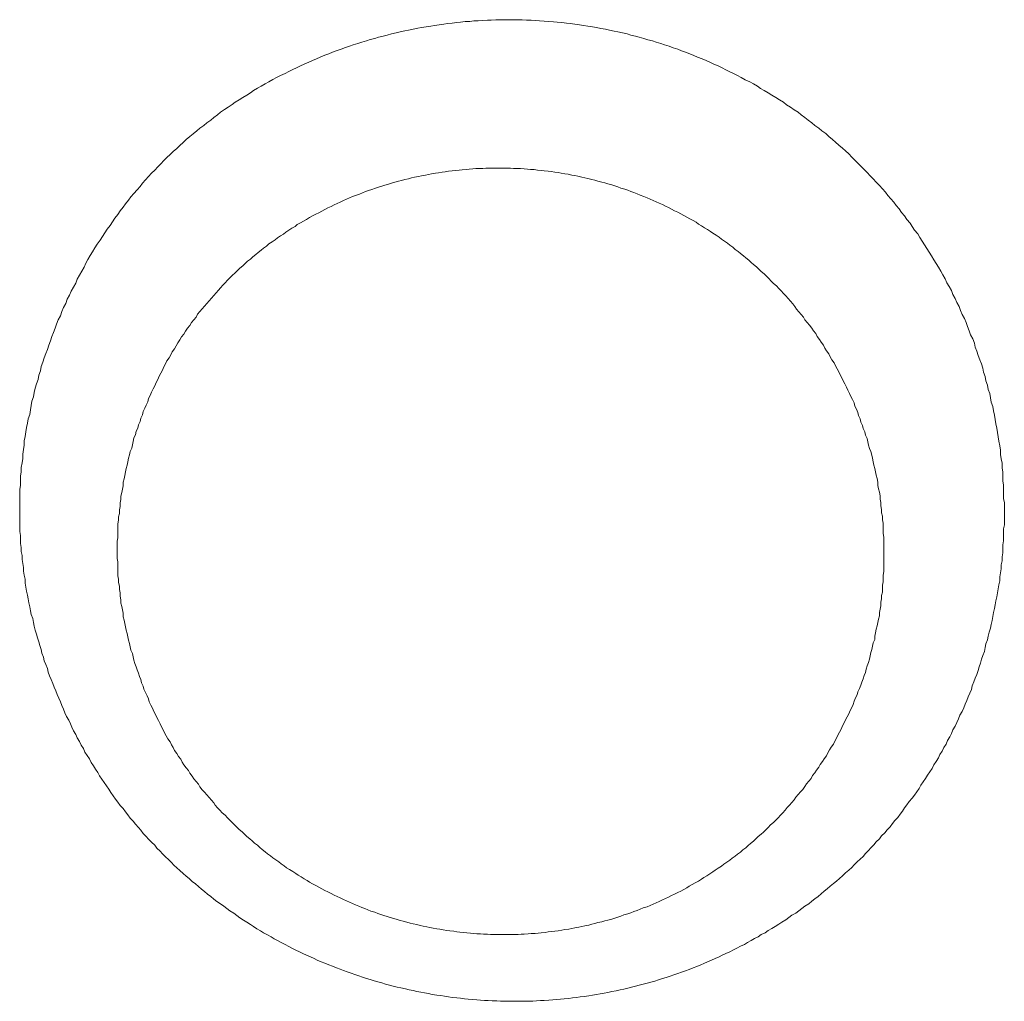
# Model space of a CAD drawing. Header units: millimetres. Extents: x -2274 to 12297, y -16157 to 26321.
# Tile 58 of 256: x -82.63 to -81.34, y -7059.74 to -7058.46. Entities that reach past the tile are written whole.
import ezdxf

# ---------------------------------------------------------------- set-up
doc = ezdxf.new("R2010")
doc.units = ezdxf.units.MM

msp = doc.modelspace()

# ---------------------------------------------------------------- linework, layer by layer
at = {"color": 253, "lineweight": 13}
for points in [[(-82.6273, -7059.0939, 0), (-82.6273, -7059.0881, 0), (-82.6273, -7059.0823, 0), (-82.6273, -7059.0765, 0), (-82.6273, -7059.0708, 0), (-82.6263, -7059.065, 0), (-82.6263, -7059.0592, 0), (-82.6263, -7059.0534, 0), (-82.6253, -7059.0477, 0), (-82.6253, -7059.0419, 0), (-82.6243, -7059.0361, 0), (-82.6233, -7059.0303, 0), (-82.6233, -7059.0245, 0), (-82.6223, -7059.0188, 0), (-82.6213, -7059.013, 0), (-82.6213, -7059.0072, 0), (-82.6203, -7059.0015, 0), (-82.6193, -7058.9957, 0), (-82.6183, -7058.99, 0), (-82.6173, -7058.9842, 0), (-82.6163, -7058.9785, 0), (-82.6143, -7058.9728, 0), (-82.6133, -7058.9671, 0), (-82.6123, -7058.9613, 0), (-82.6113, -7058.9556, 0), (-82.6093, -7058.9499, 0), (-82.6083, -7058.9443, 0), (-82.6073, -7058.9386, 0), (-82.6053, -7058.9329, 0), (-82.6033, -7058.9273, 0), (-82.6023, -7058.9216, 0), (-82.6003, -7058.916, 0), (-82.5993, -7058.9104, 0), (-82.5973, -7058.9048, 0), (-82.5953, -7058.8992, 0), (-82.5933, -7058.8936, 0), (-82.5913, -7058.8881, 0), (-82.5893, -7058.8825, 0), (-82.5873, -7058.877, 0), (-82.5853, -7058.8715, 0), (-82.5833, -7058.866, 0), (-82.5813, -7058.8605, 0), (-82.5793, -7058.8551, 0), (-82.5773, -7058.8497, 0), (-82.5743, -7058.8443, 0), (-82.5723, -7058.8389, 0), (-82.5703, -7058.8335, 0), (-82.5673, -7058.8281, 0), (-82.5653, -7058.8228, 0), (-82.5623, -7058.8175, 0), (-82.5603, -7058.8122, 0), (-82.5573, -7058.807, 0), (-82.5543, -7058.8017, 0), (-82.5523, -7058.7965, 0), (-82.5493, -7058.7913, 0), (-82.5463, -7058.7862, 0), (-82.5433, -7058.781, 0), (-82.5413, -7058.7759, 0), (-82.5383, -7058.7709, 0), (-82.5353, -7058.7658, 0), (-82.5323, -7058.7608, 0), (-82.5293, -7058.7558, 0), (-82.5263, -7058.7508, 0), (-82.5223, -7058.7459, 0), (-82.5193, -7058.741, 0), (-82.5163, -7058.7361, 0), (-82.5133, -7058.7313, 0), (-82.5093, -7058.7265, 0), (-82.5063, -7058.7217, 0), (-82.5033, -7058.717, 0), (-82.4993, -7058.7123, 0), (-82.4963, -7058.7076, 0), (-82.4923, -7058.7029, 0), (-82.4893, -7058.6983, 0), (-82.4853, -7058.6938, 0), (-82.4823, -7058.6892, 0), (-82.4783, -7058.6848, 0), (-82.4743, -7058.6803, 0), (-82.4703, -7058.6759, 0), (-82.4673, -7058.6715, 0), (-82.4633, -7058.6672, 0), (-82.4593, -7058.6629, 0), (-82.4553, -7058.6586, 0), (-82.4513, -7058.6544, 0), (-82.4473, -7058.6502, 0), (-82.4433, -7058.6461, 0), (-82.4393, -7058.642, 0), (-82.4353, -7058.638, 0), (-82.4313, -7058.6339, 0), (-82.4273, -7058.63, 0), (-82.4223, -7058.6261, 0), (-82.4183, -7058.6222, 0), (-82.4143, -7058.6183, 0), (-82.4103, -7058.6145, 0), (-82.4053, -7058.6108, 0), (-82.4013, -7058.6071, 0), (-82.3963, -7058.6034, 0), (-82.3923, -7058.5998, 0), (-82.3873, -7058.5962, 0), (-82.3833, -7058.5927, 0), (-82.3783, -7058.5892, 0), (-82.3743, -7058.5857, 0), (-82.3693, -7058.5823, 0), (-82.3653, -7058.5789, 0), (-82.3603, -7058.5756, 0), (-82.3553, -7058.5723, 0), (-82.3503, -7058.5691, 0), (-82.3463, -7058.5659, 0), (-82.3413, -7058.5628, 0), (-82.3363, -7058.5597, 0), (-82.3313, -7058.5566, 0), (-82.3263, -7058.5536, 0), (-82.3223, -7058.5506, 0), (-82.3173, -7058.5477, 0), (-82.3123, -7058.5448, 0), (-82.3073, -7058.542, 0), (-82.3023, -7058.5392, 0), (-82.2973, -7058.5364, 0), (-82.2923, -7058.5337, 0), (-82.2873, -7058.5311, 0), (-82.2813, -7058.5285, 0), (-82.2763, -7058.5259, 0), (-82.2713, -7058.5234, 0), (-82.2663, -7058.5209, 0), (-82.2613, -7058.5185, 0), (-82.2563, -7058.5161, 0), (-82.2503, -7058.5137, 0), (-82.2453, -7058.5114, 0), (-82.2403, -7058.5092, 0), (-82.2353, -7058.507, 0), (-82.2293, -7058.5048, 0), (-82.2243, -7058.5027, 0), (-82.2193, -7058.5007, 0), (-82.2133, -7058.4987, 0), (-82.2083, -7058.4967, 0), (-82.2023, -7058.4948, 0), (-82.1973, -7058.4929, 0), (-82.1923, -7058.4911, 0), (-82.1863, -7058.4893, 0), (-82.1813, -7058.4876, 0), (-82.1753, -7058.4859, 0), (-82.1703, -7058.4843, 0), (-82.1643, -7058.4827, 0), (-82.1593, -7058.4812, 0), (-82.1533, -7058.4797, 0), (-82.1483, -7058.4783, 0), (-82.1423, -7058.4769, 0), (-82.1363, -7058.4755, 0), (-82.1313, -7058.4742, 0), (-82.1253, -7058.473, 0), (-82.1203, -7058.4718, 0), (-82.1143, -7058.4707, 0), (-82.1083, -7058.4696, 0), (-82.1033, -7058.4685, 0), (-82.0973, -7058.4676, 0), (-82.0913, -7058.4666, 0), (-82.0863, -7058.4657, 0), (-82.0803, -7058.4649, 0), (-82.0743, -7058.4641, 0), (-82.0693, -7058.4634, 0), (-82.0633, -7058.4627, 0), (-82.0573, -7058.4621, 0), (-82.0523, -7058.4615, 0), (-82.0463, -7058.4609, 0), (-82.0403, -7058.4605, 0), (-82.0353, -7058.46, 0), (-82.0293, -7058.4597, 0), (-82.0233, -7058.4593, 0), (-82.0173, -7058.4591, 0), (-82.0123, -7058.4588, 0), (-82.0063, -7058.4587, 0), (-82.0003, -7058.4585, 0), (-81.9943, -7058.4585, 0), (-81.9893, -7058.4584, 0), (-81.9833, -7058.4585, 0), (-81.9773, -7058.4586, 0), (-81.9723, -7058.4587, 0), (-81.9663, -7058.4589, 0), (-81.9603, -7058.4591, 0), (-81.9543, -7058.4594, 0), (-81.9493, -7058.4597, 0), (-81.9433, -7058.4601, 0), (-81.9373, -7058.4605, 0), (-81.9313, -7058.461, 0), (-81.9263, -7058.4615, 0), (-81.9203, -7058.4621, 0), (-81.9143, -7058.4628, 0), (-81.9093, -7058.4634, 0), (-81.9033, -7058.4642, 0), (-81.8973, -7058.465, 0), (-81.8923, -7058.4658, 0), (-81.8863, -7058.4667, 0), (-81.8803, -7058.4676, 0), (-81.8753, -7058.4686, 0), (-81.8693, -7058.4697, 0), (-81.8633, -7058.4707, 0), (-81.8583, -7058.4719, 0), (-81.8523, -7058.4731, 0), (-81.8473, -7058.4743, 0), (-81.8413, -7058.4756, 0), (-81.8353, -7058.4769, 0), (-81.8303, -7058.4783, 0), (-81.8243, -7058.4798, 0), (-81.8193, -7058.4813, 0), (-81.8133, -7058.4828, 0), (-81.8083, -7058.4844, 0), (-81.8023, -7058.486, 0), (-81.7973, -7058.4877, 0), (-81.7913, -7058.4894, 0), (-81.7863, -7058.4912, 0), (-81.7803, -7058.493, 0), (-81.7753, -7058.4949, 0), (-81.7693, -7058.4968, 0), (-81.7643, -7058.4988, 0), (-81.7593, -7058.5008, 0), (-81.7533, -7058.5029, 0), (-81.7483, -7058.505, 0), (-81.7433, -7058.5071, 0), (-81.7373, -7058.5093, 0), (-81.7323, -7058.5116, 0), (-81.7273, -7058.5139, 0), (-81.7223, -7058.5162, 0), (-81.7163, -7058.5186, 0), (-81.7113, -7058.5211, 0), (-81.7063, -7058.5235, 0), (-81.7013, -7058.5261, 0), (-81.6963, -7058.5286, 0), (-81.6913, -7058.5312, 0), (-81.6863, -7058.5339, 0), (-81.6813, -7058.5366, 0), (-81.6753, -7058.5393, 0), (-81.6703, -7058.5421, 0), (-81.6653, -7058.545, 0), (-81.6613, -7058.5479, 0), (-81.6563, -7058.5508, 0), (-81.6513, -7058.5537, 0), (-81.6463, -7058.5568, 0), (-81.6413, -7058.5598, 0), (-81.6363, -7058.5629, 0), (-81.6313, -7058.566, 0), (-81.6273, -7058.5692, 0), (-81.6223, -7058.5725, 0), (-81.6173, -7058.5757, 0), (-81.6123, -7058.579, 0), (-81.6083, -7058.5824, 0), (-81.6033, -7058.5858, 0), (-81.5993, -7058.5892, 0), (-81.5943, -7058.5927, 0), (-81.5903, -7058.5962, 0), (-81.5853, -7058.5997, 0), (-81.5813, -7058.6033, 0), (-81.5763, -7058.6069, 0), (-81.5723, -7058.6106, 0), (-81.5673, -7058.6143, 0), (-81.5633, -7058.6181, 0), (-81.5593, -7058.6219, 0), (-81.5543, -7058.6257, 0), (-81.5503, -7058.6295, 0), (-81.5463, -7058.6334, 0), (-81.5423, -7058.6374, 0), (-81.5383, -7058.6413, 0), (-81.5343, -7058.6453, 0), (-81.5303, -7058.6494, 0), (-81.5263, -7058.6535, 0), (-81.5223, -7058.6576, 0), (-81.5183, -7058.6617, 0), (-81.5143, -7058.6659, 0), (-81.5103, -7058.6701, 0), (-81.5063, -7058.6744, 0), (-81.5023, -7058.6787, 0), (-81.4983, -7058.683, 0), (-81.4953, -7058.6874, 0), (-81.4913, -7058.6918, 0), (-81.4873, -7058.6962, 0), (-81.4843, -7058.7006, 0), (-81.4803, -7058.7051, 0), (-81.4773, -7058.7097, 0), (-81.4733, -7058.7142, 0), (-81.4703, -7058.7188, 0), (-81.4663, -7058.7234, 0), (-81.4633, -7058.7281, 0), (-81.4603, -7058.7327, 0), (-81.4563, -7058.7375, 0), (-81.4533, -7058.7422, 0), (-81.4503, -7058.747, 0), (-81.4473, -7058.7518, 0), (-81.4443, -7058.7566, 0), (-81.4413, -7058.7614, 0), (-81.4383, -7058.7663, 0), (-81.4353, -7058.7712, 0), (-81.4323, -7058.7761, 0), (-81.4293, -7058.7811, 0), (-81.4263, -7058.7861, 0), (-81.4233, -7058.7911, 0), (-81.4203, -7058.7961, 0), (-81.4183, -7058.8012, 0), (-81.4153, -7058.8063, 0), (-81.4123, -7058.8114, 0), (-81.4103, -7058.8165, 0), (-81.4073, -7058.8217, 0), (-81.4053, -7058.8268, 0), (-81.4023, -7058.832, 0), (-81.4003, -7058.8373, 0), (-81.3983, -7058.8425, 0), (-81.3953, -7058.8478, 0), (-81.3933, -7058.8531, 0), (-81.3913, -7058.8584, 0), (-81.3893, -7058.8637, 0), (-81.3873, -7058.8691, 0), (-81.3843, -7058.8744, 0), (-81.3823, -7058.8798, 0), (-81.3813, -7058.8852, 0), (-81.3793, -7058.8906, 0), (-81.3773, -7058.8961, 0), (-81.3753, -7058.9015, 0), (-81.3733, -7058.907, 0), (-81.3713, -7058.9125, 0), (-81.3703, -7058.918, 0), (-81.3683, -7058.9235, 0), (-81.3673, -7058.9291, 0), (-81.3653, -7058.9346, 0), (-81.3643, -7058.9402, 0), (-81.3623, -7058.9458, 0), (-81.3613, -7058.9514, 0), (-81.3603, -7058.957, 0), (-81.3583, -7058.9626, 0), (-81.3573, -7058.9682, 0), (-81.3563, -7058.9739, 0), (-81.3553, -7058.9795, 0), (-81.3543, -7058.9852, 0), (-81.3533, -7058.9909, 0), (-81.3523, -7058.9965, 0), (-81.3513, -7059.0022, 0), (-81.3503, -7059.0079, 0), (-81.3493, -7059.0136, 0), (-81.3483, -7059.0194, 0), (-81.3483, -7059.0251, 0), (-81.3473, -7059.0308, 0), (-81.3463, -7059.0365, 0), (-81.3463, -7059.0423, 0), (-81.3453, -7059.048, 0), (-81.3453, -7059.0538, 0), (-81.3453, -7059.0595, 0), (-81.3443, -7059.0653, 0), (-81.3443, -7059.071, 0), (-81.3443, -7059.0768, 0), (-81.3443, -7059.0826, 0), (-81.3433, -7059.0883, 0), (-81.3433, -7059.0941, 0), (-81.3433, -7059.0999, 0), (-81.3433, -7059.1056, 0), (-81.3433, -7059.1114, 0)], [(-82.5003, -7059.1473, 0), (-82.5003, -7059.1427, 0), (-82.5003, -7059.1382, 0), (-82.4993, -7059.1336, 0), (-82.4993, -7059.1291, 0), (-82.4993, -7059.1246, 0), (-82.4993, -7059.12, 0), (-82.4993, -7059.1155, 0), (-82.4983, -7059.1109, 0), (-82.4983, -7059.1064, 0), (-82.4973, -7059.1019, 0), (-82.4973, -7059.0973, 0), (-82.4963, -7059.0928, 0), (-82.4963, -7059.0883, 0), (-82.4953, -7059.0838, 0), (-82.4953, -7059.0793, 0), (-82.4943, -7059.0748, 0), (-82.4933, -7059.0703, 0), (-82.4923, -7059.0658, 0), (-82.4923, -7059.0613, 0), (-82.4913, -7059.0568, 0), (-82.4903, -7059.0523, 0), (-82.4893, -7059.0478, 0), (-82.4883, -7059.0434, 0), (-82.4873, -7059.0389, 0), (-82.4863, -7059.0345, 0), (-82.4853, -7059.0301, 0), (-82.4843, -7059.0256, 0), (-82.4833, -7059.0212, 0), (-82.4813, -7059.0168, 0), (-82.4803, -7059.0124, 0), (-82.4793, -7059.008, 0), (-82.4783, -7059.0036, 0), (-82.4763, -7058.9993, 0), (-82.4753, -7058.9949, 0), (-82.4733, -7058.9906, 0), (-82.4723, -7058.9863, 0), (-82.4703, -7058.982, 0), (-82.4693, -7058.9777, 0), (-82.4673, -7058.9734, 0), (-82.4663, -7058.9691, 0), (-82.4643, -7058.9648, 0), (-82.4623, -7058.9606, 0), (-82.4603, -7058.9564, 0), (-82.4593, -7058.9522, 0), (-82.4573, -7058.948, 0), (-82.4553, -7058.9438, 0), (-82.4533, -7058.9396, 0), (-82.4513, -7058.9355, 0), (-82.4493, -7058.9314, 0), (-82.4473, -7058.9273, 0), (-82.4453, -7058.9232, 0), (-82.4433, -7058.9191, 0), (-82.4413, -7058.9151, 0), (-82.4393, -7058.911, 0), (-82.4373, -7058.907, 0), (-82.4353, -7058.903, 0), (-82.4323, -7058.8991, 0), (-82.4303, -7058.8951, 0), (-82.4283, -7058.8912, 0), (-82.4253, -7058.8873, 0), (-82.4233, -7058.8834, 0), (-82.4213, -7058.8796, 0), (-82.4183, -7058.8757, 0), (-82.4163, -7058.8719, 0), (-82.4133, -7058.8681, 0), (-82.4113, -7058.8644, 0), (-82.4083, -7058.8606, 0), (-82.4053, -7058.8569, 0), (-82.4033, -7058.8532, 0), (-82.4003, -7058.8496, 0), (-82.3973, -7058.8459, 0), (-82.3953, -7058.8423, 0), (-82.3923, -7058.8387, 0), (-82.3893, -7058.8352, 0), (-82.3863, -7058.8317, 0), (-82.3833, -7058.8282, 0), (-82.3803, -7058.8247, 0), (-82.3773, -7058.8213, 0), (-82.3743, -7058.8178, 0), (-82.3713, -7058.8145, 0), (-82.3683, -7058.8111, 0), (-82.3653, -7058.8078, 0), (-82.3623, -7058.8045, 0), (-82.3593, -7058.8012, 0), (-82.3563, -7058.798, 0), (-82.3533, -7058.7948, 0), (-82.3503, -7058.7917, 0), (-82.3463, -7058.7885, 0), (-82.3433, -7058.7854, 0), (-82.3403, -7058.7823, 0), (-82.3363, -7058.7793, 0), (-82.3333, -7058.7763, 0), (-82.3303, -7058.7733, 0), (-82.3263, -7058.7704, 0), (-82.3233, -7058.7675, 0), (-82.3193, -7058.7646, 0), (-82.3163, -7058.7618, 0), (-82.3123, -7058.7589, 0), (-82.3093, -7058.7562, 0), (-82.3053, -7058.7534, 0), (-82.3023, -7058.7507, 0), (-82.2983, -7058.748, 0), (-82.2943, -7058.7454, 0), (-82.2913, -7058.7428, 0), (-82.2873, -7058.7402, 0), (-82.2833, -7058.7377, 0), (-82.2803, -7058.7352, 0), (-82.2763, -7058.7327, 0), (-82.2723, -7058.7303, 0), (-82.2683, -7058.7279, 0), (-82.2653, -7058.7255, 0), (-82.2613, -7058.7232, 0), (-82.2573, -7058.7209, 0), (-82.2533, -7058.7186, 0), (-82.2493, -7058.7164, 0), (-82.2453, -7058.7142, 0), (-82.2413, -7058.712, 0), (-82.2373, -7058.7099, 0), (-82.2333, -7058.7078, 0), (-82.2293, -7058.7058, 0), (-82.2253, -7058.7038, 0), (-82.2213, -7058.7018, 0), (-82.2173, -7058.6998, 0), (-82.2133, -7058.6979, 0), (-82.2093, -7058.6961, 0), (-82.2053, -7058.6942, 0), (-82.2013, -7058.6925, 0), (-82.1973, -7058.6907, 0), (-82.1933, -7058.689, 0), (-82.1893, -7058.6873, 0), (-82.1843, -7058.6857, 0), (-82.1803, -7058.6841, 0), (-82.1763, -7058.6825, 0), (-82.1723, -7058.681, 0), (-82.1683, -7058.6795, 0), (-82.1633, -7058.678, 0), (-82.1593, -7058.6766, 0), (-82.1553, -7058.6753, 0), (-82.1513, -7058.6739, 0), (-82.1463, -7058.6726, 0), (-82.1423, -7058.6714, 0), (-82.1383, -7058.6701, 0), (-82.1333, -7058.669, 0), (-82.1293, -7058.6678, 0), (-82.1253, -7058.6667, 0), (-82.1203, -7058.6656, 0), (-82.1163, -7058.6646, 0), (-82.1123, -7058.6636, 0), (-82.1073, -7058.6627, 0), (-82.1033, -7058.6618, 0), (-82.0983, -7058.6609, 0), (-82.0943, -7058.6601, 0), (-82.0903, -7058.6593, 0), (-82.0853, -7058.6585, 0), (-82.0813, -7058.6578, 0), (-82.0763, -7058.6571, 0), (-82.0723, -7058.6565, 0), (-82.0683, -7058.6559, 0), (-82.0633, -7058.6553, 0), (-82.0593, -7058.6548, 0), (-82.0543, -7058.6543, 0), (-82.0503, -7058.6539, 0), (-82.0453, -7058.6535, 0), (-82.0413, -7058.6531, 0), (-82.0363, -7058.6528, 0), (-82.0323, -7058.6525, 0), (-82.0283, -7058.6523, 0), (-82.0233, -7058.6521, 0), (-82.0193, -7058.6519, 0), (-82.0143, -7058.6518, 0), (-82.0103, -7058.6517, 0), (-82.0053, -7058.6517, 0), (-82.0013, -7058.6517, 0), (-81.9963, -7058.6517, 0), (-81.9923, -7058.6518, 0), (-81.9873, -7058.6519, 0), (-81.9833, -7058.6521, 0), (-81.9783, -7058.6523, 0), (-81.9743, -7058.6525, 0), (-81.9693, -7058.6528, 0), (-81.9653, -7058.6531, 0), (-81.9613, -7058.6535, 0), (-81.9563, -7058.6538, 0), (-81.9523, -7058.6543, 0), (-81.9473, -7058.6548, 0), (-81.9433, -7058.6553, 0), (-81.9383, -7058.6558, 0), (-81.9343, -7058.6564, 0), (-81.9293, -7058.657, 0), (-81.9253, -7058.6577, 0), (-81.9213, -7058.6584, 0), (-81.9163, -7058.6592, 0), (-81.9123, -7058.6599, 0), (-81.9073, -7058.6608, 0), (-81.9033, -7058.6616, 0), (-81.8993, -7058.6625, 0), (-81.8943, -7058.6635, 0), (-81.8903, -7058.6645, 0), (-81.8863, -7058.6655, 0), (-81.8813, -7058.6665, 0), (-81.8773, -7058.6676, 0), (-81.8733, -7058.6688, 0), (-81.8683, -7058.67, 0), (-81.8643, -7058.6712, 0), (-81.8603, -7058.6724, 0), (-81.8553, -7058.6737, 0), (-81.8513, -7058.675, 0), (-81.8473, -7058.6764, 0), (-81.8433, -7058.6778, 0), (-81.8383, -7058.6792, 0), (-81.8343, -7058.6807, 0), (-81.8303, -7058.6822, 0), (-81.8263, -7058.6838, 0), (-81.8223, -7058.6854, 0), (-81.8183, -7058.687, 0), (-81.8133, -7058.6887, 0), (-81.8093, -7058.6904, 0), (-81.8053, -7058.6921, 0), (-81.8013, -7058.6939, 0), (-81.7973, -7058.6957, 0), (-81.7933, -7058.6975, 0), (-81.7893, -7058.6994, 0), (-81.7853, -7058.7013, 0), (-81.7813, -7058.7033, 0), (-81.7773, -7058.7053, 0), (-81.7733, -7058.7073, 0), (-81.7693, -7058.7094, 0), (-81.7653, -7058.7115, 0), (-81.7613, -7058.7136, 0), (-81.7573, -7058.7157, 0), (-81.7533, -7058.7179, 0), (-81.7493, -7058.7202, 0), (-81.7453, -7058.7224, 0), (-81.7423, -7058.7248, 0), (-81.7383, -7058.7271, 0), (-81.7343, -7058.7295, 0), (-81.7303, -7058.7319, 0), (-81.7263, -7058.7343, 0), (-81.7233, -7058.7368, 0), (-81.7193, -7058.7393, 0), (-81.7153, -7058.7418, 0), (-81.7123, -7058.7444, 0), (-81.7083, -7058.747, 0), (-81.7043, -7058.7496, 0), (-81.7013, -7058.7523, 0), (-81.6973, -7058.755, 0), (-81.6943, -7058.7577, 0), (-81.6903, -7058.7605, 0), (-81.6873, -7058.7632, 0), (-81.6833, -7058.7661, 0), (-81.6803, -7058.7689, 0), (-81.6763, -7058.7718, 0), (-81.6733, -7058.7747, 0), (-81.6703, -7058.7776, 0), (-81.6663, -7058.7806, 0), (-81.6633, -7058.7836, 0), (-81.6603, -7058.7867, 0), (-81.6563, -7058.7897, 0), (-81.6533, -7058.7928, 0), (-81.6503, -7058.7959, 0), (-81.6473, -7058.7991, 0), (-81.6443, -7058.8022, 0), (-81.6403, -7058.8054, 0), (-81.6373, -7058.8087, 0), (-81.6343, -7058.8119, 0), (-81.6313, -7058.8152, 0), (-81.6283, -7058.8185, 0), (-81.6253, -7058.8219, 0), (-81.6223, -7058.8252, 0), (-81.6193, -7058.8286, 0), (-81.6163, -7058.832, 0), (-81.6143, -7058.8355, 0), (-81.6113, -7058.839, 0), (-81.6083, -7058.8425, 0), (-81.6053, -7058.846, 0), (-81.6033, -7058.8495, 0), (-81.6003, -7058.8531, 0), (-81.5973, -7058.8567, 0), (-81.5943, -7058.8603, 0), (-81.5923, -7058.864, 0), (-81.5893, -7058.8676, 0), (-81.5873, -7058.8713, 0), (-81.5843, -7058.875, 0), (-81.5823, -7058.8788, 0), (-81.5793, -7058.8825, 0), (-81.5773, -7058.8863, 0), (-81.5753, -7058.8901, 0), (-81.5723, -7058.8939, 0), (-81.5703, -7058.8978, 0), (-81.5683, -7058.9016, 0), (-81.5653, -7058.9055, 0), (-81.5633, -7058.9094, 0), (-81.5613, -7058.9133, 0), (-81.5593, -7058.9173, 0), (-81.5573, -7058.9212, 0), (-81.5553, -7058.9252, 0), (-81.5533, -7058.9292, 0), (-81.5513, -7058.9332, 0), (-81.5493, -7058.9373, 0), (-81.5473, -7058.9413, 0), (-81.5453, -7058.9454, 0), (-81.5433, -7058.9495, 0), (-81.5413, -7058.9536, 0), (-81.5393, -7058.9577, 0), (-81.5383, -7058.9619, 0), (-81.5363, -7058.966, 0), (-81.5343, -7058.9702, 0), (-81.5333, -7058.9744, 0), (-81.5313, -7058.9786, 0), (-81.5303, -7058.9828, 0), (-81.5283, -7058.9871, 0), (-81.5273, -7058.9913, 0), (-81.5253, -7058.9956, 0), (-81.5243, -7058.9998, 0), (-81.5223, -7059.0041, 0), (-81.5213, -7059.0084, 0), (-81.5203, -7059.0128, 0), (-81.5193, -7059.0171, 0), (-81.5173, -7059.0214, 0), (-81.5163, -7059.0258, 0), (-81.5153, -7059.0301, 0), (-81.5143, -7059.0345, 0), (-81.5133, -7059.0389, 0), (-81.5123, -7059.0433, 0), (-81.5113, -7059.0477, 0), (-81.5103, -7059.0521, 0), (-81.5093, -7059.0565, 0), (-81.5083, -7059.061, 0), (-81.5083, -7059.0654, 0), (-81.5073, -7059.0698, 0), (-81.5063, -7059.0743, 0), (-81.5053, -7059.0788, 0), (-81.5053, -7059.0832, 0), (-81.5043, -7059.0877, 0), (-81.5043, -7059.0922, 0), (-81.5033, -7059.0967, 0), (-81.5033, -7059.1011, 0), (-81.5023, -7059.1056, 0), (-81.5023, -7059.1101, 0), (-81.5013, -7059.1146, 0), (-81.5013, -7059.1191, 0), (-81.5013, -7059.1237, 0), (-81.5013, -7059.1282, 0), (-81.5003, -7059.1327, 0), (-81.5003, -7059.1372, 0), (-81.5003, -7059.1417, 0), (-81.5003, -7059.1462, 0), (-81.5003, -7059.1507, 0), (-81.5003, -7059.1553, 0), (-81.5003, -7059.1598, 0), (-81.5003, -7059.1643, 0)], [(-81.3433, -7059.1114, 0), (-81.3433, -7059.1167, 0), (-81.3443, -7059.1219, 0), (-81.3443, -7059.1271, 0), (-81.3443, -7059.1324, 0), (-81.3443, -7059.1376, 0), (-81.3453, -7059.1429, 0), (-81.3453, -7059.1481, 0), (-81.3453, -7059.1533, 0), (-81.3463, -7059.1586, 0), (-81.3463, -7059.1638, 0), (-81.3473, -7059.169, 0), (-81.3473, -7059.1742, 0), (-81.3483, -7059.1794, 0), (-81.3493, -7059.1847, 0), (-81.3493, -7059.1898, 0), (-81.3503, -7059.195, 0), (-81.3513, -7059.2002, 0), (-81.3523, -7059.2054, 0), (-81.3533, -7059.2106, 0), (-81.3543, -7059.2157, 0), (-81.3553, -7059.2209, 0), (-81.3563, -7059.226, 0), (-81.3573, -7059.2311, 0), (-81.3583, -7059.2363, 0), (-81.3593, -7059.2414, 0), (-81.3603, -7059.2465, 0), (-81.3613, -7059.2516, 0), (-81.3633, -7059.2567, 0), (-81.3643, -7059.2617, 0), (-81.3653, -7059.2668, 0), (-81.3673, -7059.2718, 0), (-81.3683, -7059.2769, 0), (-81.3693, -7059.2819, 0), (-81.3713, -7059.2869, 0), (-81.3733, -7059.2919, 0), (-81.3743, -7059.2969, 0), (-81.3763, -7059.3018, 0), (-81.3773, -7059.3068, 0), (-81.3793, -7059.3117, 0), (-81.3813, -7059.3167, 0), (-81.3833, -7059.3216, 0), (-81.3853, -7059.3265, 0), (-81.3863, -7059.3314, 0), (-81.3883, -7059.3362, 0), (-81.3903, -7059.3411, 0), (-81.3923, -7059.3459, 0), (-81.3943, -7059.3507, 0), (-81.3963, -7059.3555, 0), (-81.3983, -7059.3603, 0), (-81.4013, -7059.365, 0), (-81.4033, -7059.3698, 0), (-81.4053, -7059.3745, 0), (-81.4073, -7059.3792, 0), (-81.4103, -7059.3839, 0), (-81.4123, -7059.3886, 0), (-81.4143, -7059.3932, 0), (-81.4173, -7059.3979, 0), (-81.4193, -7059.4025, 0), (-81.4223, -7059.4071, 0), (-81.4243, -7059.4116, 0), (-81.4273, -7059.4162, 0), (-81.4293, -7059.4207, 0), (-81.4323, -7059.4252, 0), (-81.4353, -7059.4297, 0), (-81.4373, -7059.4342, 0), (-81.4403, -7059.4386, 0), (-81.4433, -7059.443, 0), (-81.4463, -7059.4474, 0), (-81.4493, -7059.4518, 0), (-81.4523, -7059.4561, 0), (-81.4543, -7059.4604, 0), (-81.4573, -7059.4647, 0), (-81.4603, -7059.469, 0), (-81.4633, -7059.4732, 0), (-81.4673, -7059.4775, 0), (-81.4703, -7059.4817, 0), (-81.4733, -7059.4858, 0), (-81.4763, -7059.49, 0), (-81.4793, -7059.4941, 0), (-81.4823, -7059.4982, 0), (-81.4863, -7059.5023, 0), (-81.4893, -7059.5063, 0), (-81.4923, -7059.5103, 0), (-81.4963, -7059.5143, 0), (-81.4993, -7059.5182, 0), (-81.5033, -7059.5222, 0), (-81.5063, -7059.5261, 0), (-81.5103, -7059.53, 0), (-81.5133, -7059.5338, 0), (-81.5173, -7059.5376, 0), (-81.5203, -7059.5414, 0), (-81.5243, -7059.5452, 0), (-81.5273, -7059.5489, 0), (-81.5313, -7059.5526, 0), (-81.5353, -7059.5562, 0), (-81.5393, -7059.5599, 0), (-81.5423, -7059.5635, 0), (-81.5463, -7059.5671, 0), (-81.5503, -7059.5706, 0), (-81.5543, -7059.5741, 0), (-81.5583, -7059.5776, 0), (-81.5623, -7059.5811, 0), (-81.5663, -7059.5845, 0), (-81.5703, -7059.5879, 0), (-81.5743, -7059.5912, 0), (-81.5783, -7059.5945, 0), (-81.5823, -7059.5978, 0), (-81.5863, -7059.6011, 0), (-81.5903, -7059.6043, 0), (-81.5943, -7059.6075, 0), (-81.5983, -7059.6106, 0), (-81.6033, -7059.6137, 0), (-81.6073, -7059.6168, 0), (-81.6113, -7059.6198, 0), (-81.6153, -7059.6229, 0), (-81.6203, -7059.6258, 0), (-81.6243, -7059.6288, 0), (-81.6283, -7059.6317, 0), (-81.6333, -7059.6346, 0), (-81.6373, -7059.6374, 0), (-81.6423, -7059.6402, 0), (-81.6463, -7059.643, 0), (-81.6513, -7059.6457, 0), (-81.6553, -7059.6484, 0), (-81.6603, -7059.651, 0), (-81.6643, -7059.6537, 0), (-81.6693, -7059.6562, 0), (-81.6733, -7059.6588, 0), (-81.6783, -7059.6613, 0), (-81.6823, -7059.6638, 0), (-81.6873, -7059.6662, 0), (-81.6923, -7059.6686, 0), (-81.6963, -7059.6709, 0), (-81.7013, -7059.6733, 0), (-81.7063, -7059.6755, 0), (-81.7113, -7059.6778, 0), (-81.7153, -7059.68, 0), (-81.7203, -7059.6822, 0), (-81.7253, -7059.6843, 0), (-81.7303, -7059.6864, 0), (-81.7353, -7059.6884, 0), (-81.7393, -7059.6904, 0), (-81.7443, -7059.6924, 0), (-81.7493, -7059.6943, 0), (-81.7543, -7059.6962, 0), (-81.7593, -7059.6981, 0), (-81.7643, -7059.6999, 0), (-81.7693, -7059.7016, 0), (-81.7743, -7059.7034, 0), (-81.7793, -7059.705, 0), (-81.7843, -7059.7067, 0), (-81.7893, -7059.7083, 0), (-81.7943, -7059.7098, 0), (-81.7993, -7059.7114, 0), (-81.8043, -7059.7128, 0), (-81.8093, -7059.7143, 0), (-81.8143, -7059.7157, 0), (-81.8193, -7059.717, 0), (-81.8243, -7059.7183, 0), (-81.8293, -7059.7196, 0), (-81.8343, -7059.7208, 0), (-81.8393, -7059.722, 0), (-81.8443, -7059.7231, 0), (-81.8493, -7059.7242, 0), (-81.8553, -7059.7253, 0), (-81.8603, -7059.7263, 0), (-81.8653, -7059.7273, 0), (-81.8703, -7059.7282, 0), (-81.8753, -7059.7291, 0), (-81.8803, -7059.7299, 0), (-81.8853, -7059.7307, 0), (-81.8913, -7059.7315, 0), (-81.8963, -7059.7322, 0), (-81.9013, -7059.7329, 0), (-81.9063, -7059.7335, 0), (-81.9113, -7059.7341, 0), (-81.9173, -7059.7346, 0), (-81.9223, -7059.7351, 0), (-81.9273, -7059.7356, 0), (-81.9323, -7059.736, 0), (-81.9373, -7059.7364, 0), (-81.9433, -7059.7367, 0), (-81.9483, -7059.737, 0), (-81.9533, -7059.7373, 0), (-81.9583, -7059.7375, 0), (-81.9643, -7059.7376, 0), (-81.9693, -7059.7377, 0), (-81.9743, -7059.7378, 0), (-81.9793, -7059.7379, 0), (-81.9843, -7059.7379, 0), (-81.9903, -7059.7378, 0), (-81.9953, -7059.7377, 0), (-82.0003, -7059.7376, 0), (-82.0053, -7059.7374, 0), (-82.0113, -7059.7372, 0), (-82.0163, -7059.7369, 0), (-82.0213, -7059.7366, 0), (-82.0263, -7059.7363, 0), (-82.0313, -7059.7359, 0), (-82.0373, -7059.7355, 0), (-82.0423, -7059.735, 0), (-82.0473, -7059.7345, 0), (-82.0523, -7059.7339, 0), (-82.0573, -7059.7333, 0), (-82.0633, -7059.7327, 0), (-82.0683, -7059.732, 0), (-82.0733, -7059.7313, 0), (-82.0783, -7059.7305, 0), (-82.0833, -7059.7297, 0), (-82.0893, -7059.7288, 0), (-82.0943, -7059.7279, 0), (-82.0993, -7059.727, 0), (-82.1043, -7059.726, 0), (-82.1093, -7059.725, 0), (-82.1143, -7059.7239, 0), (-82.1193, -7059.7228, 0), (-82.1243, -7059.7217, 0), (-82.1303, -7059.7205, 0), (-82.1353, -7059.7193, 0), (-82.1403, -7059.718, 0), (-82.1453, -7059.7167, 0), (-82.1503, -7059.7154, 0), (-82.1553, -7059.714, 0), (-82.1603, -7059.7125, 0), (-82.1653, -7059.7111, 0), (-82.1703, -7059.7095, 0), (-82.1753, -7059.708, 0), (-82.1803, -7059.7064, 0), (-82.1853, -7059.7048, 0), (-82.1903, -7059.7031, 0), (-82.1953, -7059.7014, 0), (-82.2003, -7059.6996, 0), (-82.2053, -7059.6978, 0), (-82.2093, -7059.696, 0), (-82.2143, -7059.6941, 0), (-82.2193, -7059.6922, 0), (-82.2243, -7059.6903, 0), (-82.2293, -7059.6883, 0), (-82.2343, -7059.6863, 0), (-82.2393, -7059.6842, 0), (-82.2433, -7059.6821, 0), (-82.2483, -7059.6799, 0), (-82.2533, -7059.6778, 0), (-82.2583, -7059.6755, 0), (-82.2623, -7059.6733, 0), (-82.2673, -7059.671, 0), (-82.2723, -7059.6686, 0), (-82.2763, -7059.6663, 0), (-82.2813, -7059.6639, 0), (-82.2863, -7059.6614, 0), (-82.2903, -7059.6589, 0), (-82.2953, -7059.6564, 0), (-82.2993, -7059.6538, 0), (-82.3043, -7059.6512, 0), (-82.3093, -7059.6486, 0), (-82.3133, -7059.6459, 0), (-82.3183, -7059.6432, 0), (-82.3223, -7059.6404, 0), (-82.3263, -7059.6376, 0), (-82.3313, -7059.6348, 0), (-82.3353, -7059.6319, 0), (-82.3403, -7059.629, 0), (-82.3443, -7059.6261, 0), (-82.3483, -7059.6231, 0), (-82.3533, -7059.6201, 0), (-82.3573, -7059.6171, 0), (-82.3613, -7059.614, 0), (-82.3653, -7059.6109, 0), (-82.3703, -7059.6078, 0), (-82.3743, -7059.6046, 0), (-82.3783, -7059.6014, 0), (-82.3823, -7059.5982, 0), (-82.3863, -7059.5949, 0), (-82.3903, -7059.5916, 0), (-82.3943, -7059.5882, 0), (-82.3983, -7059.5849, 0), (-82.4023, -7059.5815, 0), (-82.4063, -7059.578, 0), (-82.4103, -7059.5746, 0), (-82.4143, -7059.5711, 0), (-82.4183, -7059.5675, 0), (-82.4223, -7059.564, 0), (-82.4263, -7059.5604, 0), (-82.4293, -7059.5568, 0), (-82.4333, -7059.5531, 0), (-82.4373, -7059.5494, 0), (-82.4413, -7059.5457, 0), (-82.4443, -7059.542, 0), (-82.4483, -7059.5382, 0), (-82.4513, -7059.5344, 0), (-82.4553, -7059.5306, 0), (-82.4593, -7059.5267, 0), (-82.4623, -7059.5229, 0), (-82.4663, -7059.519, 0), (-82.4693, -7059.515, 0), (-82.4723, -7059.5111, 0), (-82.4763, -7059.5071, 0), (-82.4793, -7059.503, 0), (-82.4833, -7059.499, 0), (-82.4863, -7059.4949, 0), (-82.4893, -7059.4908, 0), (-82.4923, -7059.4867, 0), (-82.4963, -7059.4826, 0), (-82.4993, -7059.4784, 0), (-82.5023, -7059.4742, 0), (-82.5053, -7059.47, 0), (-82.5083, -7059.4657, 0), (-82.5113, -7059.4614, 0), (-82.5143, -7059.4571, 0), (-82.5173, -7059.4528, 0), (-82.5203, -7059.4485, 0), (-82.5233, -7059.4441, 0), (-82.5253, -7059.4397, 0), (-82.5283, -7059.4353, 0), (-82.5313, -7059.4309, 0), (-82.5343, -7059.4264, 0), (-82.5363, -7059.4219, 0), (-82.5393, -7059.4174, 0), (-82.5423, -7059.4129, 0), (-82.5443, -7059.4084, 0), (-82.5473, -7059.4038, 0), (-82.5493, -7059.3992, 0), (-82.5523, -7059.3946, 0), (-82.5543, -7059.39, 0), (-82.5573, -7059.3854, 0), (-82.5593, -7059.3807, 0), (-82.5613, -7059.376, 0), (-82.5633, -7059.3713, 0), (-82.5663, -7059.3666, 0), (-82.5683, -7059.3619, 0), (-82.5703, -7059.3571, 0), (-82.5723, -7059.3524, 0), (-82.5743, -7059.3476, 0), (-82.5763, -7059.3428, 0), (-82.5783, -7059.338, 0), (-82.5803, -7059.3332, 0), (-82.5823, -7059.3283, 0), (-82.5843, -7059.3235, 0), (-82.5863, -7059.3186, 0), (-82.5883, -7059.3137, 0), (-82.5903, -7059.3088, 0), (-82.5913, -7059.3039, 0), (-82.5933, -7059.299, 0), (-82.5953, -7059.294, 0), (-82.5963, -7059.2891, 0), (-82.5983, -7059.2841, 0), (-82.5993, -7059.2791, 0), (-82.6013, -7059.2741, 0), (-82.6023, -7059.2691, 0), (-82.6043, -7059.2641, 0), (-82.6053, -7059.2591, 0), (-82.6073, -7059.254, 0), (-82.6083, -7059.249, 0), (-82.6093, -7059.2439, 0), (-82.6103, -7059.2389, 0), (-82.6123, -7059.2338, 0), (-82.6133, -7059.2287, 0), (-82.6143, -7059.2236, 0), (-82.6153, -7059.2185, 0), (-82.6163, -7059.2134, 0), (-82.6173, -7059.2083, 0), (-82.6183, -7059.2031, 0), (-82.6193, -7059.198, 0), (-82.6203, -7059.1929, 0), (-82.6203, -7059.1877, 0), (-82.6213, -7059.1825, 0), (-82.6223, -7059.1774, 0), (-82.6223, -7059.1722, 0), (-82.6233, -7059.167, 0), (-82.6243, -7059.1618, 0), (-82.6243, -7059.1566, 0), (-82.6253, -7059.1514, 0), (-82.6253, -7059.1462, 0), (-82.6263, -7059.141, 0), (-82.6263, -7059.1358, 0), (-82.6263, -7059.1306, 0), (-82.6273, -7059.1253, 0), (-82.6273, -7059.1201, 0), (-82.6273, -7059.1149, 0), (-82.6273, -7059.1096, 0), (-82.6273, -7059.1044, 0), (-82.6273, -7059.0991, 0), (-82.6273, -7059.0939, 0)], [(-81.5003, -7059.1643, 0), (-81.5003, -7059.1688, 0), (-81.5003, -7059.1732, 0), (-81.5003, -7059.1777, 0), (-81.5013, -7059.1822, 0), (-81.5013, -7059.1866, 0), (-81.5013, -7059.1911, 0), (-81.5023, -7059.1955, 0), (-81.5023, -7059.2, 0), (-81.5023, -7059.2044, 0), (-81.5033, -7059.2089, 0), (-81.5033, -7059.2133, 0), (-81.5043, -7059.2178, 0), (-81.5043, -7059.2222, 0), (-81.5053, -7059.2266, 0), (-81.5063, -7059.231, 0), (-81.5063, -7059.2354, 0), (-81.5073, -7059.2398, 0), (-81.5083, -7059.2442, 0), (-81.5093, -7059.2486, 0), (-81.5103, -7059.253, 0), (-81.5113, -7059.2574, 0), (-81.5123, -7059.2617, 0), (-81.5123, -7059.2661, 0), (-81.5143, -7059.2704, 0), (-81.5153, -7059.2748, 0), (-81.5163, -7059.2791, 0), (-81.5173, -7059.2834, 0), (-81.5183, -7059.2877, 0), (-81.5193, -7059.292, 0), (-81.5203, -7059.2963, 0), (-81.5223, -7059.3006, 0), (-81.5233, -7059.3048, 0), (-81.5243, -7059.3091, 0), (-81.5263, -7059.3133, 0), (-81.5273, -7059.3175, 0), (-81.5293, -7059.3217, 0), (-81.5303, -7059.3259, 0), (-81.5323, -7059.3301, 0), (-81.5343, -7059.3343, 0), (-81.5353, -7059.3384, 0), (-81.5373, -7059.3425, 0), (-81.5393, -7059.3467, 0), (-81.5403, -7059.3508, 0), (-81.5423, -7059.3548, 0), (-81.5443, -7059.3589, 0), (-81.5463, -7059.363, 0), (-81.5483, -7059.367, 0), (-81.5503, -7059.371, 0), (-81.5523, -7059.375, 0), (-81.5543, -7059.379, 0), (-81.5563, -7059.383, 0), (-81.5583, -7059.3869, 0), (-81.5603, -7059.3909, 0), (-81.5623, -7059.3948, 0), (-81.5643, -7059.3987, 0), (-81.5663, -7059.4025, 0), (-81.5693, -7059.4064, 0), (-81.5713, -7059.4102, 0), (-81.5733, -7059.414, 0), (-81.5753, -7059.4178, 0), (-81.5783, -7059.4216, 0), (-81.5803, -7059.4253, 0), (-81.5833, -7059.4291, 0), (-81.5853, -7059.4328, 0), (-81.5883, -7059.4364, 0), (-81.5903, -7059.4401, 0), (-81.5933, -7059.4437, 0), (-81.5953, -7059.4474, 0), (-81.5983, -7059.4509, 0), (-81.6013, -7059.4545, 0), (-81.6033, -7059.458, 0), (-81.6063, -7059.4616, 0), (-81.6093, -7059.465, 0), (-81.6123, -7059.4685, 0), (-81.6153, -7059.4719, 0), (-81.6173, -7059.4754, 0), (-81.6203, -7059.4787, 0), (-81.6233, -7059.4821, 0), (-81.6263, -7059.4854, 0), (-81.6293, -7059.4887, 0), (-81.6323, -7059.492, 0), (-81.6353, -7059.4953, 0), (-81.6383, -7059.4985, 0), (-81.6413, -7059.5017, 0), (-81.6443, -7059.5048, 0), (-81.6483, -7059.508, 0), (-81.6513, -7059.5111, 0), (-81.6543, -7059.5142, 0), (-81.6573, -7059.5172, 0), (-81.6603, -7059.5202, 0), (-81.6643, -7059.5232, 0), (-81.6673, -7059.5262, 0), (-81.6703, -7059.5291, 0), (-81.6743, -7059.532, 0), (-81.6773, -7059.5349, 0), (-81.6803, -7059.5377, 0), (-81.6843, -7059.5405, 0), (-81.6873, -7059.5433, 0), (-81.6913, -7059.546, 0), (-81.6943, -7059.5487, 0), (-81.6983, -7059.5514, 0), (-81.7013, -7059.5541, 0), (-81.7053, -7059.5567, 0), (-81.7093, -7059.5593, 0), (-81.7123, -7059.5618, 0), (-81.7163, -7059.5643, 0), (-81.7203, -7059.5668, 0), (-81.7233, -7059.5693, 0), (-81.7273, -7059.5717, 0), (-81.7313, -7059.5741, 0), (-81.7353, -7059.5764, 0), (-81.7383, -7059.5788, 0), (-81.7423, -7059.5811, 0), (-81.7463, -7059.5833, 0), (-81.7503, -7059.5855, 0), (-81.7543, -7059.5877, 0), (-81.7573, -7059.5899, 0), (-81.7613, -7059.592, 0), (-81.7653, -7059.5941, 0), (-81.7693, -7059.5961, 0), (-81.7733, -7059.5981, 0), (-81.7773, -7059.6001, 0), (-81.7813, -7059.602, 0), (-81.7853, -7059.6039, 0), (-81.7893, -7059.6058, 0), (-81.7933, -7059.6076, 0), (-81.7973, -7059.6094, 0), (-81.8013, -7059.6112, 0), (-81.8053, -7059.6129, 0), (-81.8093, -7059.6146, 0), (-81.8143, -7059.6162, 0), (-81.8183, -7059.6178, 0), (-81.8223, -7059.6194, 0), (-81.8263, -7059.6209, 0), (-81.8303, -7059.6224, 0), (-81.8343, -7059.6239, 0), (-81.8393, -7059.6253, 0), (-81.8433, -7059.6267, 0), (-81.8473, -7059.628, 0), (-81.8513, -7059.6294, 0), (-81.8553, -7059.6306, 0), (-81.8603, -7059.6319, 0), (-81.8643, -7059.6331, 0), (-81.8683, -7059.6342, 0), (-81.8733, -7059.6353, 0), (-81.8773, -7059.6364, 0), (-81.8813, -7059.6375, 0), (-81.8853, -7059.6385, 0), (-81.8903, -7059.6394, 0), (-81.8943, -7059.6404, 0), (-81.8983, -7059.6413, 0), (-81.9033, -7059.6421, 0), (-81.9073, -7059.6429, 0), (-81.9113, -7059.6437, 0), (-81.9163, -7059.6444, 0), (-81.9203, -7059.6451, 0), (-81.9253, -7059.6458, 0), (-81.9293, -7059.6464, 0), (-81.9333, -7059.647, 0), (-81.9383, -7059.6475, 0), (-81.9423, -7059.648, 0), (-81.9473, -7059.6485, 0), (-81.9513, -7059.6489, 0), (-81.9553, -7059.6493, 0), (-81.9603, -7059.6496, 0), (-81.9643, -7059.65, 0), (-81.9693, -7059.6502, 0), (-81.9733, -7059.6504, 0), (-81.9773, -7059.6506, 0), (-81.9823, -7059.6508, 0), (-81.9863, -7059.6509, 0), (-81.9913, -7059.6509, 0), (-81.9953, -7059.651, 0), (-82.0003, -7059.6509, 0), (-82.0043, -7059.6509, 0), (-82.0083, -7059.6508, 0), (-82.0133, -7059.6507, 0), (-82.0173, -7059.6505, 0), (-82.0223, -7059.6503, 0), (-82.0263, -7059.65, 0), (-82.0313, -7059.6497, 0), (-82.0353, -7059.6494, 0), (-82.0393, -7059.649, 0), (-82.0443, -7059.6486, 0), (-82.0483, -7059.6482, 0), (-82.0533, -7059.6477, 0), (-82.0573, -7059.6472, 0), (-82.0613, -7059.6466, 0), (-82.0663, -7059.646, 0), (-82.0703, -7059.6454, 0), (-82.0753, -7059.6447, 0), (-82.0793, -7059.644, 0), (-82.0833, -7059.6432, 0), (-82.0883, -7059.6424, 0), (-82.0923, -7059.6416, 0), (-82.0963, -7059.6407, 0), (-82.1013, -7059.6398, 0), (-82.1053, -7059.6389, 0), (-82.1093, -7059.6379, 0), (-82.1143, -7059.6369, 0), (-82.1183, -7059.6358, 0), (-82.1223, -7059.6347, 0), (-82.1273, -7059.6336, 0), (-82.1313, -7059.6324, 0), (-82.1353, -7059.6312, 0), (-82.1393, -7059.6299, 0), (-82.1443, -7059.6287, 0), (-82.1483, -7059.6273, 0), (-82.1523, -7059.626, 0), (-82.1563, -7059.6246, 0), (-82.1603, -7059.6232, 0), (-82.1643, -7059.6217, 0), (-82.1693, -7059.6202, 0), (-82.1733, -7059.6186, 0), (-82.1773, -7059.6171, 0), (-82.1813, -7059.6154, 0), (-82.1853, -7059.6138, 0), (-82.1893, -7059.6121, 0), (-82.1933, -7059.6104, 0), (-82.1973, -7059.6086, 0), (-82.2013, -7059.6068, 0), (-82.2053, -7059.605, 0), (-82.2093, -7059.6031, 0), (-82.2133, -7059.6012, 0), (-82.2173, -7059.5993, 0), (-82.2213, -7059.5973, 0), (-82.2253, -7059.5953, 0), (-82.2293, -7059.5933, 0), (-82.2333, -7059.5912, 0), (-82.2373, -7059.5891, 0), (-82.2413, -7059.587, 0), (-82.2453, -7059.5848, 0), (-82.2493, -7059.5826, 0), (-82.2523, -7059.5804, 0), (-82.2563, -7059.5781, 0), (-82.2603, -7059.5758, 0), (-82.2643, -7059.5735, 0), (-82.2673, -7059.5711, 0), (-82.2713, -7059.5687, 0), (-82.2753, -7059.5662, 0), (-82.2793, -7059.5638, 0), (-82.2823, -7059.5613, 0), (-82.2863, -7059.5587, 0), (-82.2893, -7059.5562, 0), (-82.2933, -7059.5536, 0), (-82.2973, -7059.5509, 0), (-82.3003, -7059.5483, 0), (-82.3043, -7059.5456, 0), (-82.3073, -7059.5429, 0), (-82.3113, -7059.5401, 0), (-82.3143, -7059.5373, 0), (-82.3173, -7059.5345, 0), (-82.3213, -7059.5317, 0), (-82.3243, -7059.5288, 0), (-82.3273, -7059.5259, 0), (-82.3313, -7059.523, 0), (-82.3343, -7059.52, 0), (-82.3373, -7059.517, 0), (-82.3413, -7059.514, 0), (-82.3443, -7059.511, 0), (-82.3473, -7059.5079, 0), (-82.3503, -7059.5048, 0), (-82.3533, -7059.5017, 0), (-82.3563, -7059.4985, 0), (-82.3593, -7059.4953, 0), (-82.3633, -7059.4921, 0), (-82.3663, -7059.4889, 0), (-82.3693, -7059.4856, 0), (-82.3723, -7059.4823, 0), (-82.3743, -7059.479, 0), (-82.3773, -7059.4756, 0), (-82.3803, -7059.4722, 0), (-82.3833, -7059.4688, 0), (-82.3863, -7059.4654, 0), (-82.3893, -7059.462, 0), (-82.3923, -7059.4585, 0), (-82.3943, -7059.455, 0), (-82.3973, -7059.4514, 0), (-82.4003, -7059.4479, 0), (-82.4023, -7059.4443, 0), (-82.4053, -7059.4407, 0), (-82.4073, -7059.4371, 0), (-82.4103, -7059.4334, 0), (-82.4133, -7059.4298, 0), (-82.4153, -7059.4261, 0), (-82.4173, -7059.4223, 0), (-82.4203, -7059.4186, 0), (-82.4223, -7059.4148, 0), (-82.4253, -7059.411, 0), (-82.4273, -7059.4072, 0), (-82.4293, -7059.4034, 0), (-82.4313, -7059.3995, 0), (-82.4343, -7059.3957, 0), (-82.4363, -7059.3918, 0), (-82.4383, -7059.3879, 0), (-82.4403, -7059.3839, 0), (-82.4423, -7059.38, 0), (-82.4443, -7059.376, 0), (-82.4463, -7059.372, 0), (-82.4483, -7059.368, 0), (-82.4503, -7059.364, 0), (-82.4523, -7059.3599, 0), (-82.4543, -7059.3559, 0), (-82.4563, -7059.3518, 0), (-82.4583, -7059.3477, 0), (-82.4593, -7059.3436, 0), (-82.4613, -7059.3395, 0), (-82.4633, -7059.3353, 0), (-82.4653, -7059.3312, 0), (-82.4663, -7059.327, 0), (-82.4683, -7059.3228, 0), (-82.4693, -7059.3186, 0), (-82.4713, -7059.3144, 0), (-82.4723, -7059.3102, 0), (-82.4743, -7059.3059, 0), (-82.4753, -7059.3017, 0), (-82.4773, -7059.2974, 0), (-82.4783, -7059.2931, 0), (-82.4793, -7059.2888, 0), (-82.4803, -7059.2845, 0), (-82.4823, -7059.2802, 0), (-82.4833, -7059.2759, 0), (-82.4843, -7059.2716, 0), (-82.4853, -7059.2672, 0), (-82.4863, -7059.2629, 0), (-82.4873, -7059.2585, 0), (-82.4883, -7059.2541, 0), (-82.4893, -7059.2497, 0), (-82.4903, -7059.2453, 0), (-82.4913, -7059.2409, 0), (-82.4923, -7059.2365, 0), (-82.4923, -7059.2321, 0), (-82.4933, -7059.2277, 0), (-82.4943, -7059.2233, 0), (-82.4953, -7059.2188, 0), (-82.4953, -7059.2144, 0), (-82.4963, -7059.2099, 0), (-82.4963, -7059.2055, 0), (-82.4973, -7059.201, 0), (-82.4973, -7059.1966, 0), (-82.4983, -7059.1921, 0), (-82.4983, -7059.1876, 0), (-82.4993, -7059.1832, 0), (-82.4993, -7059.1787, 0), (-82.4993, -7059.1742, 0), (-82.4993, -7059.1697, 0), (-82.4993, -7059.1652, 0), (-82.5003, -7059.1607, 0), (-82.5003, -7059.1563, 0), (-82.5003, -7059.1518, 0), (-82.5003, -7059.1473, 0)]]:
    msp.add_polyline3d(points, dxfattribs=at)

doc.saveas('drawing.dxf')
